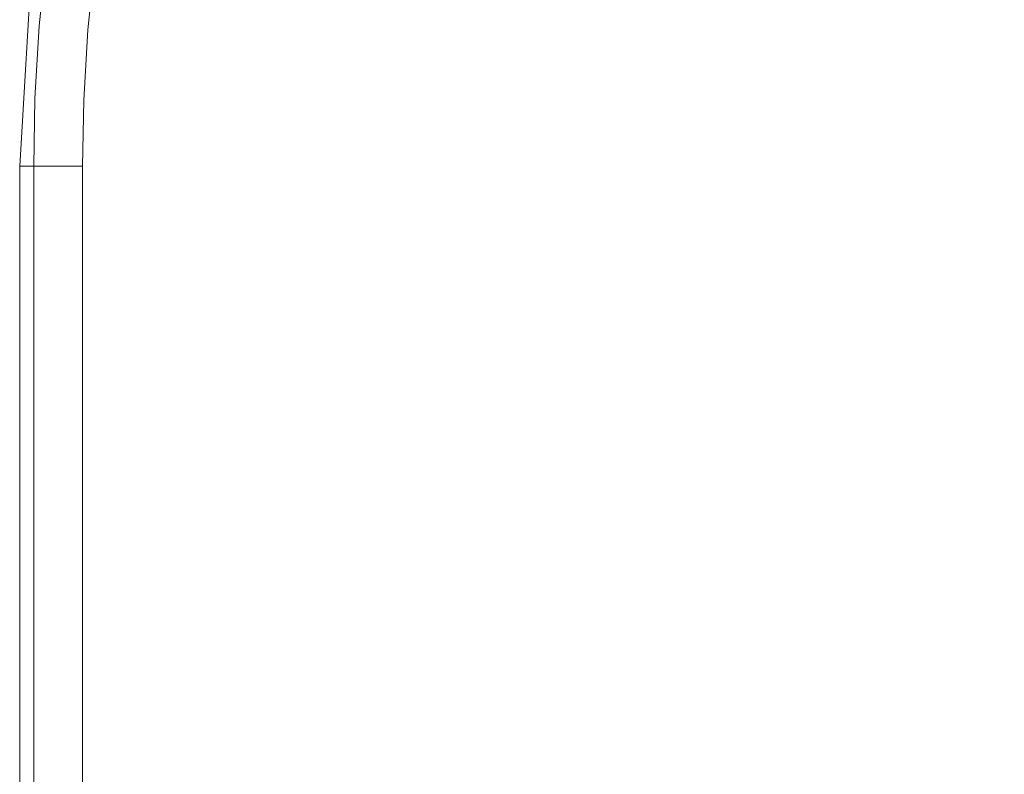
# Model space of a CAD drawing. Header units: millimetres. Extents: x 3925 to 5043, y -86 to 778.
# Tile 87 of 164: x 4358 to 4370, y 502 to 512. Entities that reach past the tile are written whole.
import ezdxf

# ---------------------------------------------------------------- set-up
doc = ezdxf.new("R2010")
doc.units = ezdxf.units.MM
doc.header["$LTSCALE"] = 46.255
doc.layers.add('H30K-TOP-COVDXF_CONTINUOUS_LINE', color=7, linetype='CONTINUOUS')

msp = doc.modelspace()

# ---------------------------------------------------------------- linework, layer by layer
at = {"layer": 'H30K-TOP-COVDXF_CONTINUOUS_LINE', "color": 7, "linetype": 'Continuous', "lineweight": 0}
for p, q in [((4358.6441, 510.0442), (4357.8456, 510.0442)), ((4357.8456, 442.4433), (4357.8456, 510.0442)), ((4358.0238, 510.0442), (4358.0238, 442.1888)), ((4358.6441, 510.0442), (4358.6441, 441.3029))]:
    msp.add_line(p, q, dxfattribs=at)
for points in [[(4370.3456, 522.5442), (4367.6832, 522.3863), (4365.4341, 521.9367), (4363.4887, 521.1987), (4361.7415, 520.1011), (4360.2734, 518.629), (4359.1838, 516.8863), (4358.4509, 514.948), (4358.0033, 512.7047), (4357.8456, 510.0442)], [(4370.3456, 522.366), (4369.5324, 522.3524), (4368.6406, 522.3036), (4367.656, 522.2031), (4366.5666, 522.0254), (4365.3646, 521.7312), (4364.0463, 521.2587), (4362.6243, 520.5108), (4361.1985, 519.3883), (4360.0161, 517.9747), (4359.2115, 516.5261), (4358.7025, 515.1714), (4358.388, 513.9395), (4358.1992, 512.8288), (4358.092, 511.8244), (4358.0391, 510.9046), (4358.0238, 510.0442)], [(4370.3456, 521.7456), (4369.5536, 521.7324), (4368.6877, 521.6851), (4367.7356, 521.5879), (4366.6877, 521.417), (4365.5395, 521.136), (4364.2911, 520.6887), (4362.9573, 519.9874), (4361.6302, 518.9427), (4360.5303, 517.6277), (4359.7768, 516.2707), (4359.2955, 514.9893), (4358.9955, 513.8135), (4358.814, 512.7458), (4358.7104, 511.775), (4358.659, 510.8822), (4358.6441, 510.0442)]]:
    msp.add_lwpolyline(points, dxfattribs=at)

doc.saveas('drawing.dxf')
